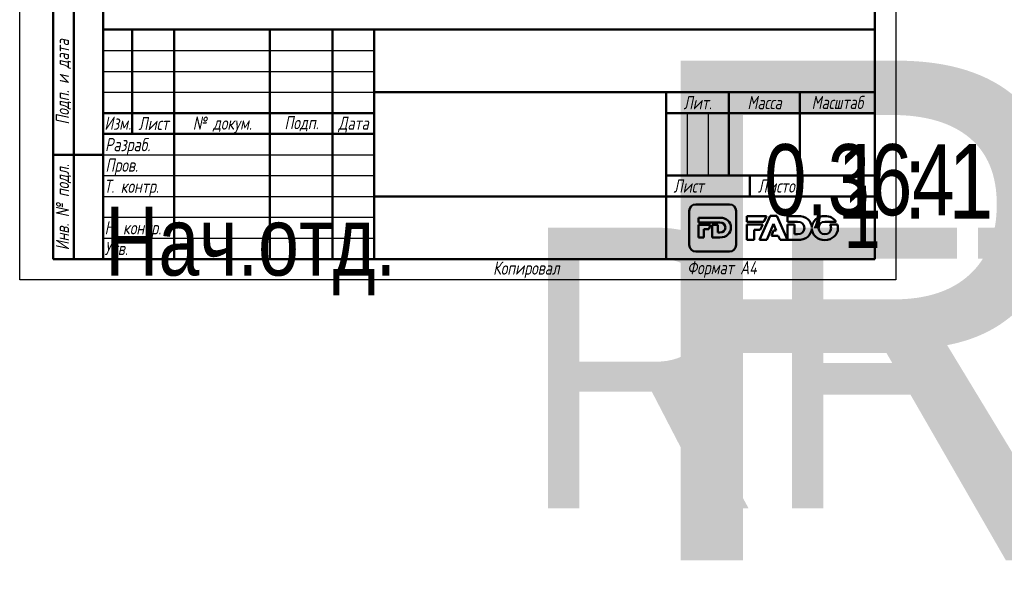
# Model space of a CAD drawing. Header units: millimetres. Extents: x -596 to 1537, y -69 to 356.
# Tile 2 of 11: x 0 to 236, y -69 to 62. Entities that reach past the tile are written whole.
import ezdxf
from ezdxf.enums import TextEntityAlignment as Align

# ---------------------------------------------------------------- set-up
doc = ezdxf.new("R2018")
doc.units = ezdxf.units.MM
for name, color, linetype, lineweight in [('Заголовок (ГОСТ)', 7, 'Continuous', 50), ('Кромка (ГОСТ)', 7, 'Continuous', 50), ('Обозначение (ГОСТ)', 7, 'Continuous', 25), ('Эскизная геометрия (ГОСТ)', 7, 'Continuous', 50)]:
    doc.layers.add(name, color=color, linetype=linetype, lineweight=lineweight)
doc.styles.get("Standard").update_dxf_attribs({"font": 'GOST Common Italic.ttf'})
doc.styles.add('Альтернативный текст (ГОСТ)', font='txt', dxfattribs={"width": 0.8})

# ---------------------------------------------------------------- blocks, each defined once
blk = doc.blocks.new('ГОСТ - Доп. графы 1')
at = {"layer": 'Эскизная геометрия (ГОСТ)'}
for p, q in [((-12, 0), (-12, 145)), ((-12, 145), (0, 145)), ((-7, 145), (-7, 0)), ((-12, 110), (-7, 110)), ((-7, 110), (0, 110)), ((-12, 85), (-7, 85)), ((-7, 85), (0, 85)), ((-12, 60), (-7, 60)), ((-7, 60), (0, 60)), ((-12, 25), (-7, 25)), ((-7, 25), (0, 25)), ((0, 0), (-12, 0))]:
    blk.add_line(p, q, dxfattribs=at)
at = {"layer": 'Обозначение (ГОСТ)', "char_height": 3.17, "attachment_point": 5, "rotation": 90, "style": 'Альтернативный текст (ГОСТ)'}
for s, insert, width in [('\\fGOST Common|b0|i1;\\H3.1700;Подп. и дата', (-9.37, 127.41), 34.7679), ('\\fGOST Common|b0|i1;\\H3.1700;Инв. № дубл.', (-8.95, 97.55), 24.8438), ('\\fGOST Common|b0|i1;\\H3.1700;Взам. инв. №', (-9.58, 72.53), 24.8669), ('\\fGOST Common|b0|i1;\\H3.1700;Подп. и дата', (-9.5, 42.47), 35.1486), ('\\fGOST Common|b0|i1;\\H3.1700;Инв. № подл.', (-9.5, 12.41), 24.9618)]:
    blk.add_mtext(s, dxfattribs=dict(at, insert=insert, width=width))
at = {"layer": 'Обозначение (ГОСТ)', "lineweight": 30, "width": 0.8, "flags": 17}
for tag, p in [('Подп._и_дата_2', (-3.53, 127.51)), ('Инв._номер_дубликата', (-3.41, 97.47)), ('Взамен_инв._номера', (-3.46, 72.53)), ('Подп._и_дата_1', (-3.42, 42.35)), ('ИНВЕНТАРНЫЙ_НОМЕР', (-3.33, 12.68))]:
    blk.add_attdef(tag, text='', height=3.17, rotation=90, dxfattribs=at).set_placement(p, align=Align.MIDDLE_CENTER)
blk = doc.blocks.new('Основные надписи ГОСТ - Форма 1')
at = {"layer": 'Заголовок (ГОСТ)'}
for p, q in [((0, 55), (185, 55)), ((0, 0), (0, 55)), ((0, 0), (0, 55)), ((7, 55), (7, 30)), ((17, 55), (17, 0)), ((40, 55), (40, 0)), ((55, 55), (55, 0)), ((65, 55), (65, 0)), ((185, 0), (185, 55)), ((65, 40), (185, 40)), ((135, 40), (135, 0)), ((150, 40), (150, 20)), ((167, 40), (167, 20)), ((0, 35), (65, 35)), ((135, 35), (185, 35)), ((0, 30), (65, 30)), ((135, 20), (185, 20)), ((155, 20), (155, 15)), ((65, 15), (185, 15)), ((185, 0), (0, 0))]:
    blk.add_line(p, q, dxfattribs=at)
at = {"layer": 'Заголовок (ГОСТ)', "linetype": 'Continuous', "lineweight": 25}
for p, q in [((0, 50), (65, 50)), ((0, 45), (65, 45)), ((0, 40), (65, 40)), ((140, 35), (140, 20)), ((145, 35), (145, 20)), ((0, 25), (65, 25)), ((0, 20), (65, 20)), ((0, 15), (65, 15)), ((0, 10), (65, 10)), ((0, 5), (65, 5))]:
    blk.add_line(p, q, dxfattribs=at)
at = {"layer": 'Заголовок (ГОСТ)', "char_height": 3.17, "style": 'Альтернативный текст (ГОСТ)'}
for s, insert, width, attachment_point in [('\\fGOST Common|b0|i1;\\H3.1700;Лит.', (142.52, 37.49), 14.9766, 5), ('\\fGOST Common|b0|i1;\\H3.1700;Масса', (158.55, 37.51), 16.9878, 5), ('\\fGOST Common|b0|i1;\\H3.1700;Масштаб', (176.02, 37.53), 17.8316, 5), ('\\fGOST Common|b0|i1;\\H3.1700;Изм.', (3.5, 32.56), 6.9635, 5), ('\\fGOST Common|b0|i1;\\H3.1700;Лист', (12.1, 32.5), 10.0029, 5), ('\\A0;\\fGOST Common|b0|i1;\\H3.1700;№ докум.', (28.58, 32.16), 22.9069, 5), ('\\fGOST Common|b0|i1;\\H3.1700;Подп.', (47.56, 32.45), 14.879, 5), ('\\fGOST Common|b0|i1;\\H3.1700;Дата', (60.02, 32.24), 9.9614, 5), ('\\fGOST Common|b0|i1;\\H3.1700;Разраб.', (0.47, 27), 16.9971, 4), ('\\fGOST Common|b0|i1;\\H3.1700;Пров.', (0.56, 22.08), 17.0192, 4), ('\\A0;\\fGOST Common|b0|i1;\\H3.1700;Т. контр.', (0.23, 17.01), 16.9554, 4), ('\\fGOST Common|b0|i1;\\H3.1700;Лист', (140.37, 17.5), 10.5071, 5), ('\\fGOST Common|b0|i1;\\H3.1700;Листов', (162.21, 17.5), 14.3668, 5), ('\\A1;', (150.6, 17.54), 8.8313, 5), ('\\fGOST Common|b0|i1;\\H3.1700;Н. контр.', (0.36, 7.05), 16.9999, 4), ('\\fGOST Common|b0|i1;\\H3.1700;Утв.', (0.34, 2.52), 17.0083, 4), ('\\fGOST Common|b0|i1;\\H3.1700;Копировал', (93.48, -0.59), 19.7871, 1)]:
    blk.add_mtext(s, dxfattribs=dict(at, insert=insert, width=width, attachment_point=attachment_point))
at = {"layer": 'Заголовок (ГОСТ)', "lineweight": 30, "flags": 104}
for tag, height, width, p in [('Изм1', 2.89, 0.7, (3.51, 52.52)), ('Лист1', 2.89, 0.7, (12.03, 52.52)), ('Докум1', 2.89, 0.7, (28.54, 52.48)), ('Изм2', 2.89, 0.7, (3.5, 47.52)), ('Лист2', 2.89, 0.7, (12.01, 47.5)), ('Докум2', 2.89, 0.7, (28.53, 47.5)), ('Изм3', 2.89, 0.7, (3.5, 42.5)), ('Лист3', 2.89, 0.7, (12.01, 42.51)), ('Докум3', 2.89, 0.7, (28.51, 42.48)), ('Изм4', 2.89, 0.7, (3.51, 37.5)), ('Лист4', 2.89, 0.7, (12, 37.53)), ('Докум4', 2.89, 0.7, (28.51, 37.52)), ('НАИМЕНОВАНИЕ', 5, 0.8, (100.03, 29.98)), ('Литера', 3.5, 0.8, (137.52, 27.25)), ('Литера2', 3.5, 0.8, (142.51, 27.22)), ('Литера3', 3.5, 0.8, (147.52, 27.21)), ('Масса', 3.5, 0.8, (158.47, 27.53)), ('Масштаб', 3.5, 0.8, (176, 27.6)), ('Тип_документа', 3.17, 0.8, (100.08, 17.56)), ('Листов', 3.17, 0.8, (177.46, 17.58)), ('Материал_Класс', 3.5, 0.9, (100, 7.5))]:
    blk.add_attdef(tag, text='', height=height, dxfattribs=dict(at, width=width)).set_placement(p, align=Align.MIDDLE_CENTER)
for tag, height, width, p in [('Подп1', 2.89, 0.7, (40.01, 52.51)), ('Дата1', 2, 0.7, (55.01, 52.51)), ('Подп2', 2.89, 0.7, (40.01, 47.5)), ('Дата2', 2, 0.7, (55.01, 47.49)), ('Подп3', 2.89, 0.7, (40.01, 42.51)), ('Дата3', 2, 0.7, (55.02, 42.52)), ('Подп4', 2.89, 0.7, (40.01, 37.51)), ('Дата4', 2, 0.7, (55.02, 37.51)), ('АВТОР', 3.17, 0.8, (17.41, 27.49)), ('Разработал_Подп.', 2.89, 0.7, (40.05, 27.51)), ('ДАТА_СОЗДАНИЯ', 2, 0.7, (55.01, 27.51)), ('ПРОВЕРИЛ', 3.17, 0.8, (17.41, 22.53)), ('Проверил_Подп.', 2.89, 0.7, (40.05, 22.52)), ('ДАТА_ПРОВЕРКИ', 2, 0.7, (55.02, 22.51)), ('ТЕХНОЛОГ', 3.17, 0.8, (17.33, 17.54)), ('Технолог_Подп.', 2.89, 0.7, (40.05, 17.51)), ('Технолог_Дата', 2, 0.7, (55.01, 17.5)), ('Должность_руководителя', 3.17, 0.8, (0.52, 12.51)), ('НАЧ._ОТДЕЛА', 3.17, 0.8, (17.46, 12.45)), ('Руководитель_Подп.', 2.89, 0.7, (40.01, 12.5)), ('Руководитель_Дата', 2, 0.7, (55.01, 12.51)), ('НОРМОКОНТРОЛЬ', 3.17, 0.8, (17.37, 7.48)), ('Нормоконтроль_Подп.', 2.89, 0.7, (40.05, 7.52)), ('ДАТА_НОРМОКОНТРОЛЯ', 2, 0.7, (55.02, 7.51)), ('УТВЕРДИЛ', 3.17, 0.8, (17.4, 2.51)), ('Утвердил_Подп.', 2.89, 0.7, (40.05, 2.51)), ('ДАТА_УТВЕРЖДЕНИЯ', 2, 0.7, (55.01, 2.5))]:
    blk.add_attdef(tag, text='', height=height, dxfattribs=dict(at, width=width)).set_placement(p, align=Align.MIDDLE_LEFT)
for tag, height, p in [('ОБОЗНАЧЕНИЕ', 5, (125.33, 47.56)), ('ОРГАНИЗАЦИЯ', 3.5, (160.02, 7.6))]:
    blk.add_attdef(tag, text='', height=height, dxfattribs=at).set_placement(p, align=Align.MIDDLE_CENTER)
at = {"layer": 'Заголовок (ГОСТ)', "lineweight": 30, "width": 0.9, "flags": 104}
for tag, p in [('Материал_Наим.', (133.71, 9.75)), ('Материал_ГОСТ', (134.04, 4.06))]:
    blk.add_attdef(tag, text='', height=3.5, dxfattribs=at).set_placement(p, align=Align.MIDDLE_RIGHT)
blk = doc.blocks.new('Рамки ГОСТ_ граница 297x210')
at = {"layer": 'Кромка (ГОСТ)', "lineweight": 25}
for p, q in [((0, 0), (0, 297)), ((210, 297), (210, 0)), ((210, 0), (0, 0))]:
    blk.add_line(p, q, dxfattribs=at)
at = {"layer": 'Кромка (ГОСТ)'}
for p, q in [((20, 292), (20, 5)), ((205, 5), (205, 292)), ((20, 5), (205, 5))]:
    blk.add_line(p, q, dxfattribs=at)
at = {"layer": 'Кромка (ГОСТ)', "insert": (160, 4.5), "char_height": 3.17, "attachment_point": 1, "style": 'Альтернативный текст (ГОСТ)'}
blk.add_mtext('\\A1;\\fGOST Common|b0|i1;\\H3.1700;Формат A4', dxfattribs=at)

msp = doc.modelspace()

# ---------------------------------------------------------------- linework, layer by layer
at = {"layer": 'Эскизная геометрия (ГОСТ)', "linetype": 'Continuous'}
for p, q in [((160.505, 16.535), (160.505, 8.364)), ((170.162, 18.108), (162.063, 18.108)), ((171.722, 8.364), (171.722, 16.535)), ((162.71, 14.89), (162.71, 13.741)), ((167.836, 14.89), (162.71, 14.89)), ((162.71, 13.741), (167.856, 13.741)), ((162.71, 13.204), (162.71, 10.161)), ((165.622, 13.204), (162.71, 13.204)), ((164.009, 10.161), (164.009, 12.176)), ((164.009, 12.176), (165.186, 12.176)), ((165.186, 12.176), (165.622, 13.204)), ((167.326, 13.204), (166.027, 13.204)), ((166.027, 13.204), (166.027, 10.161)), ((167.326, 11.323), (167.326, 13.204)), ((162.71, 10.161), (164.009, 10.161)), ((166.027, 10.161), (167.809, 10.161)), ((167.856, 11.323), (167.326, 11.323)), ((162.063, 6.793), (170.162, 6.793))]:
    msp.add_line(p, q, dxfattribs=at)
at = {"layer": 'Эскизная геометрия (ГОСТ)'}
for p, q in [((174.341, 15.304), (174.341, 13.909)), ((178.997, 15.304), (174.341, 15.304)), ((179.882, 15.346), (177.299, 9.565)), ((178.375, 13.909), (178.997, 15.304)), ((181.502, 15.346), (179.882, 15.346)), ((184.085, 9.565), (181.502, 15.346)), ((184.085, 15.303), (184.085, 13.909)), ((186.426, 15.303), (184.085, 15.303)), ((174.341, 13.909), (178.375, 13.909)), ((174.341, 13.29), (174.341, 9.564)), ((178.098, 13.29), (174.341, 13.29)), ((176.022, 9.564), (176.022, 11.979)), ((176.022, 11.979), (177.512, 11.979)), ((177.512, 11.979), (178.098, 13.29)), ((179.066, 9.565), (180.68, 13.459)), ((180.699, 11.827), (180.191, 10.589)), ((180.68, 13.459), (181.355, 11.827)), ((181.355, 11.827), (180.699, 11.827)), ((184.085, 13.909), (186.452, 13.909)), ((184.085, 13.29), (184.085, 9.566)), ((185.766, 13.29), (184.085, 13.29)), ((185.766, 10.975), (185.766, 13.29)), ((189.851, 12.543), (189.847, 12.543)), ((189.847, 12.35), (189.849, 12.35)), ((192.989, 13.922), (195.708, 13.922)), ((196.008, 13.285), (194.227, 13.285)), ((174.341, 9.564), (176.022, 9.564)), ((177.299, 9.565), (179.066, 9.565)), ((180.191, 10.589), (181.841, 10.589)), ((181.841, 10.589), (182.282, 9.565)), ((182.282, 9.565), (184.085, 9.565)), ((184.085, 9.566), (186.391, 9.566)), ((186.452, 10.975), (185.766, 10.975))]:
    msp.add_line(p, q, dxfattribs=at)
at = {"layer": 'Эскизная геометрия (ГОСТ)', "linetype": 'Continuous'}
for points in [[(162.063, 18.108), (161.204, 18.108), (160.505, 17.403), (160.505, 16.535)], [(171.722, 16.535), (171.722, 17.403), (171.023, 18.108), (170.162, 18.108)], [(170.481, 12.539), (170.481, 13.917), (169.51, 14.89), (167.836, 14.89)], [(167.809, 10.161), (169.496, 10.161), (170.481, 11.175), (170.481, 12.539)], [(167.856, 13.741), (168.633, 13.741), (169.149, 13.289), (169.149, 12.532)], [(169.149, 12.532), (169.149, 11.757), (168.633, 11.323), (167.856, 11.323)], [(160.505, 8.364), (160.505, 7.496), (161.204, 6.793), (162.063, 6.793)], [(170.162, 6.793), (171.023, 6.793), (171.722, 7.496), (171.722, 8.364)]]:
    msp.add_open_spline(points, degree=3, dxfattribs=at)
at = {"layer": 'Эскизная геометрия (ГОСТ)'}
for points in [[(189.847, 12.543), (189.801, 14.167), (188.552, 15.303), (186.426, 15.303)], [(193.003, 15.304), (191.244, 15.304), (189.914, 14.079), (189.851, 12.543)], [(195.708, 13.922), (195.174, 14.754), (194.19, 15.304), (193.003, 15.304)], [(186.391, 9.566), (188.53, 9.566), (189.796, 10.745), (189.847, 12.35)], [(186.452, 13.909), (187.456, 13.909), (188.124, 13.361), (188.124, 12.443)], [(188.124, 12.443), (188.124, 11.5), (187.456, 10.975), (186.452, 10.975)], [(189.849, 12.35), (189.892, 10.784), (191.214, 9.554), (192.989, 9.554)], [(191.511, 12.429), (191.511, 13.243), (192.103, 13.922), (192.989, 13.922)], [(193.003, 10.937), (192.12, 10.937), (191.511, 11.631), (191.511, 12.429)], [(192.989, 9.554), (194.791, 9.554), (196.144, 10.842), (196.144, 12.429)], [(194.49, 12.429), (194.49, 11.616), (193.898, 10.937), (193.003, 10.937)], [(194.227, 13.285), (194.396, 13.04), (194.49, 12.742), (194.49, 12.429)], [(196.144, 12.429), (196.144, 12.728), (196.097, 13.015), (196.008, 13.285)]]:
    msp.add_open_spline(points, degree=3, dxfattribs=at)

# ---------------------------------------------------------------- block references
for name, p in [('Рамки ГОСТ_ граница 297x210', (0, 0)), ('ГОСТ - Доп. графы 1', (20, 5))]:
    msp.add_blockref(name, p)
ref = msp.add_blockref('Основные надписи ГОСТ - Форма 1', (20, 5))
lines = msp.add_mtext('\\W0.8000;Нач.отд.', dxfattribs={"layer": 'Заголовок (ГОСТ)', "insert": (20.522, 17.514), "char_height": 16.47596, "attachment_point": 1})
ref.add_attrib('Должность_руководителя', '', (20.522, 17.514), dxfattribs={"flags": 104}).embed_mtext(lines)
lines = msp.add_mtext('\\W0.8000;', dxfattribs={"layer": 'Заголовок (ГОСТ)', "insert": (37.411, 32.488), "char_height": 22.5926, "attachment_point": 1})
ref.add_attrib('АВТОР', '', (37.411, 32.488), dxfattribs={"flags": 104}).embed_mtext(lines)
lines = msp.add_mtext('\\W0.8000;', dxfattribs={"layer": 'Заголовок (ГОСТ)', "insert": (37.408, 27.526), "char_height": 22.5517, "attachment_point": 1})
ref.add_attrib('ПРОВЕРИЛ', '', (37.408, 27.526), dxfattribs={"flags": 104}).embed_mtext(lines)
lines = msp.add_mtext('\\W0.8000;', dxfattribs={"layer": 'Заголовок (ГОСТ)', "insert": (37.334, 22.543), "char_height": 22.671, "attachment_point": 1})
ref.add_attrib('ТЕХНОЛОГ', '', (37.334, 22.543), dxfattribs={"flags": 104}).embed_mtext(lines)
lines = msp.add_mtext('\\W0.8000;', dxfattribs={"layer": 'Заголовок (ГОСТ)', "insert": (37.462, 17.446), "char_height": 22.555, "attachment_point": 1})
ref.add_attrib('НАЧ._ОТДЕЛА', '', (37.462, 17.446), dxfattribs={"flags": 104}).embed_mtext(lines)
lines = msp.add_mtext('\\W0.8000;', dxfattribs={"layer": 'Заголовок (ГОСТ)', "insert": (37.375, 12.481), "char_height": 22.669, "attachment_point": 1})
ref.add_attrib('НОРМОКОНТРОЛЬ', '', (37.375, 12.481), dxfattribs={"flags": 104}).embed_mtext(lines)
lines = msp.add_mtext('\\W0.8000;', dxfattribs={"layer": 'Заголовок (ГОСТ)', "insert": (37.401, 7.507), "char_height": 22.613, "attachment_point": 1})
ref.add_attrib('УТВЕРДИЛ', '', (37.401, 7.507), dxfattribs={"flags": 104}).embed_mtext(lines)
lines = msp.add_mtext("RFT15 26x34''Fx26 ", dxfattribs={"layer": 'Заголовок (ГОСТ)', "insert": (145.326, 52.559), "char_height": 119.84296, "attachment_point": 1})
ref.add_attrib('ОБОЗНАЧЕНИЕ', '', (145.326, 52.559), dxfattribs={"flags": 104}).embed_mtext(lines)
lines = msp.add_mtext('\\W0.8000;', dxfattribs={"layer": 'Заголовок (ГОСТ)', "insert": (120.031, 34.975), "char_height": 69.6093, "attachment_point": 1})
ref.add_attrib('НАИМЕНОВАНИЕ', '', (120.031, 34.975), dxfattribs={"flags": 104}).embed_mtext(lines)
lines = msp.add_mtext('\\W0.8000;', dxfattribs={"layer": 'Заголовок (ГОСТ)', "insert": (120.078, 22.558), "char_height": 69.7033, "attachment_point": 1})
ref.add_attrib('Тип_документа', '', (120.078, 22.558), dxfattribs={"flags": 104}).embed_mtext(lines)
lines = msp.add_mtext("\\W0.9000;RFT15 26x34''Fx26 30.03.2020", dxfattribs={"layer": 'Заголовок (ГОСТ)', "insert": (120, 12.5), "char_height": 67.25762, "attachment_point": 1})
ref.add_attrib('Материал_Класс', '', (120, 12.5), dxfattribs={"flags": 104}).embed_mtext(lines)
lines = msp.add_mtext('\\W0.9000;', dxfattribs={"layer": 'Заголовок (ГОСТ)', "insert": (153.707, 14.751), "char_height": 66.9754, "attachment_point": 1})
ref.add_attrib('Материал_Наим.', '', (153.707, 14.751), dxfattribs={"flags": 104}).embed_mtext(lines)
lines = msp.add_mtext('\\W0.9000;', dxfattribs={"layer": 'Заголовок (ГОСТ)', "insert": (154.04, 9.057), "char_height": 66.7532, "attachment_point": 1})
ref.add_attrib('Материал_ГОСТ', '', (154.04, 9.057), dxfattribs={"flags": 104}).embed_mtext(lines)
lines = msp.add_mtext('\\W0.8000;', dxfattribs={"layer": 'Заголовок (ГОСТ)', "insert": (157.52, 32.251), "char_height": 5.0288, "attachment_point": 1})
ref.add_attrib('Литера', '', (157.52, 32.251), dxfattribs={"flags": 104}).embed_mtext(lines)
lines = msp.add_mtext('\\W0.8000;', dxfattribs={"layer": 'Заголовок (ГОСТ)', "insert": (162.512, 32.221), "char_height": 5.0288, "attachment_point": 1})
ref.add_attrib('Литера2', '', (162.512, 32.221), dxfattribs={"flags": 104}).embed_mtext(lines)
lines = msp.add_mtext('\\W0.8000;', dxfattribs={"layer": 'Заголовок (ГОСТ)', "insert": (167.518, 32.211), "char_height": 5.017, "attachment_point": 1})
ref.add_attrib('Литера3', '', (167.518, 32.211), dxfattribs={"flags": 104}).embed_mtext(lines)
lines = msp.add_mtext('\\W0.8000;0,364', dxfattribs={"layer": 'Заголовок (ГОСТ)', "insert": (178.469, 32.533), "char_height": 17.04355, "attachment_point": 1})
ref.add_attrib('Масса', '', (178.469, 32.533), dxfattribs={"flags": 104}).embed_mtext(lines)
lines = msp.add_mtext('\\W0.8000;1 : 1', dxfattribs={"layer": 'Заголовок (ГОСТ)', "insert": (195.997, 32.603), "char_height": 17.94756, "attachment_point": 1})
ref.add_attrib('Масштаб', '', (195.997, 32.603), dxfattribs={"flags": 104}).embed_mtext(lines)
lines = msp.add_mtext('\\W0.8000;1', dxfattribs={"layer": 'Заголовок (ГОСТ)', "insert": (197.459, 22.579), "char_height": 14.9653, "attachment_point": 1})
ref.add_attrib('Листов', '', (197.459, 22.579), dxfattribs={"flags": 104}).embed_mtext(lines)
lines = msp.add_mtext('\\W0.7000;', dxfattribs={"layer": 'Заголовок (ГОСТ)', "insert": (75.012, 57.513), "char_height": 9.9845, "attachment_point": 1})
ref.add_attrib('Дата1', '', (75.012, 57.513), dxfattribs={"flags": 104}).embed_mtext(lines)
lines = msp.add_mtext('\\W0.7000;', dxfattribs={"layer": 'Заголовок (ГОСТ)', "insert": (75.012, 52.491), "char_height": 9.9845, "attachment_point": 1})
ref.add_attrib('Дата2', '', (75.012, 52.491), dxfattribs={"flags": 104}).embed_mtext(lines)
lines = msp.add_mtext('\\W0.7000;', dxfattribs={"layer": 'Заголовок (ГОСТ)', "insert": (75.023, 47.521), "char_height": 9.9712, "attachment_point": 1})
ref.add_attrib('Дата3', '', (75.023, 47.521), dxfattribs={"flags": 104}).embed_mtext(lines)
lines = msp.add_mtext('\\W0.7000;', dxfattribs={"layer": 'Заголовок (ГОСТ)', "insert": (75.023, 42.509), "char_height": 9.9886, "attachment_point": 1})
ref.add_attrib('Дата4', '', (75.023, 42.509), dxfattribs={"flags": 104}).embed_mtext(lines)
lines = msp.add_mtext('\\W0.7000;', dxfattribs={"layer": 'Заголовок (ГОСТ)', "insert": (75.009, 32.511), "char_height": 9.9804, "attachment_point": 1})
ref.add_attrib('ДАТА_СОЗДАНИЯ', '', (75.009, 32.511), dxfattribs={"flags": 104}).embed_mtext(lines)
lines = msp.add_mtext('\\W0.7000;', dxfattribs={"layer": 'Заголовок (ГОСТ)', "insert": (75.022, 27.51), "char_height": 9.9577, "attachment_point": 1})
ref.add_attrib('ДАТА_ПРОВЕРКИ', '', (75.022, 27.51), dxfattribs={"flags": 104}).embed_mtext(lines)
lines = msp.add_mtext('\\W0.7000;', dxfattribs={"layer": 'Заголовок (ГОСТ)', "insert": (75.015, 22.503), "char_height": 9.9863, "attachment_point": 1})
ref.add_attrib('Технолог_Дата', '', (75.015, 22.503), dxfattribs={"flags": 104}).embed_mtext(lines)
lines = msp.add_mtext('\\W0.7000;', dxfattribs={"layer": 'Заголовок (ГОСТ)', "insert": (75.01, 17.509), "char_height": 9.9902, "attachment_point": 1})
ref.add_attrib('Руководитель_Дата', '', (75.01, 17.509), dxfattribs={"flags": 104}).embed_mtext(lines)
lines = msp.add_mtext('\\W0.7000;', dxfattribs={"layer": 'Заголовок (ГОСТ)', "insert": (75.024, 12.511), "char_height": 9.9825, "attachment_point": 1})
ref.add_attrib('ДАТА_НОРМОКОНТРОЛЯ', '', (75.024, 12.511), dxfattribs={"flags": 104}).embed_mtext(lines)
lines = msp.add_mtext('\\W0.7000;', dxfattribs={"layer": 'Заголовок (ГОСТ)', "insert": (75.009, 7.498), "char_height": 9.9968, "attachment_point": 1})
ref.add_attrib('ДАТА_УТВЕРЖДЕНИЯ', '', (75.009, 7.498), dxfattribs={"flags": 104}).embed_mtext(lines)
lines = msp.add_mtext('\\W0.7000;', dxfattribs={"layer": 'Заголовок (ГОСТ)', "insert": (60.014, 57.512), "char_height": 14.92, "attachment_point": 1})
ref.add_attrib('Подп1', '', (60.014, 57.512), dxfattribs={"flags": 104}).embed_mtext(lines)
lines = msp.add_mtext('\\W0.7000;', dxfattribs={"layer": 'Заголовок (ГОСТ)', "insert": (60.014, 52.503), "char_height": 14.9856, "attachment_point": 1})
ref.add_attrib('Подп2', '', (60.014, 52.503), dxfattribs={"flags": 104}).embed_mtext(lines)
lines = msp.add_mtext('\\W0.7000;', dxfattribs={"layer": 'Заголовок (ГОСТ)', "insert": (60.014, 47.515), "char_height": 14.9856, "attachment_point": 1})
ref.add_attrib('Подп3', '', (60.014, 47.515), dxfattribs={"flags": 104}).embed_mtext(lines)
lines = msp.add_mtext('\\W0.7000;', dxfattribs={"layer": 'Заголовок (ГОСТ)', "insert": (60.014, 42.506), "char_height": 14.9659, "attachment_point": 1})
ref.add_attrib('Подп4', '', (60.014, 42.506), dxfattribs={"flags": 104}).embed_mtext(lines)
lines = msp.add_mtext('\\W0.7000;', dxfattribs={"layer": 'Заголовок (ГОСТ)', "insert": (60.045, 32.514), "char_height": 14.9596, "attachment_point": 1})
ref.add_attrib('Разработал_Подп.', '', (60.045, 32.514), dxfattribs={"flags": 104}).embed_mtext(lines)
lines = msp.add_mtext('\\W0.7000;', dxfattribs={"layer": 'Заголовок (ГОСТ)', "insert": (60.045, 27.525), "char_height": 14.9397, "attachment_point": 1})
ref.add_attrib('Проверил_Подп.', '', (60.045, 27.525), dxfattribs={"flags": 104}).embed_mtext(lines)
lines = msp.add_mtext('\\W0.7000;', dxfattribs={"layer": 'Заголовок (ГОСТ)', "insert": (60.045, 22.515), "char_height": 14.9397, "attachment_point": 1})
ref.add_attrib('Технолог_Подп.', '', (60.045, 22.515), dxfattribs={"flags": 104}).embed_mtext(lines)
lines = msp.add_mtext('\\W0.7000;', dxfattribs={"layer": 'Заголовок (ГОСТ)', "insert": (60.005, 17.505), "char_height": 14.9795, "attachment_point": 1})
ref.add_attrib('Руководитель_Подп.', '', (60.005, 17.505), dxfattribs={"flags": 104}).embed_mtext(lines)
lines = msp.add_mtext('\\W0.7000;', dxfattribs={"layer": 'Заголовок (ГОСТ)', "insert": (60.045, 12.515), "char_height": 14.9397, "attachment_point": 1})
ref.add_attrib('Нормоконтроль_Подп.', '', (60.045, 12.515), dxfattribs={"flags": 104}).embed_mtext(lines)
lines = msp.add_mtext('\\W0.7000;', dxfattribs={"layer": 'Заголовок (ГОСТ)', "insert": (60.045, 7.505), "char_height": 14.9596, "attachment_point": 1})
ref.add_attrib('Утвердил_Подп.', '', (60.045, 7.505), dxfattribs={"flags": 104}).embed_mtext(lines)
lines = msp.add_mtext('\\W0.7000;', dxfattribs={"layer": 'Заголовок (ГОСТ)', "insert": (48.542, 57.483), "char_height": 22.947, "attachment_point": 1})
ref.add_attrib('Докум1', '', (48.542, 57.483), dxfattribs={"flags": 104}).embed_mtext(lines)
lines = msp.add_mtext('\\W0.7000;', dxfattribs={"layer": 'Заголовок (ГОСТ)', "insert": (48.526, 52.497), "char_height": 22.9782, "attachment_point": 1})
ref.add_attrib('Докум2', '', (48.526, 52.497), dxfattribs={"flags": 104}).embed_mtext(lines)
lines = msp.add_mtext('\\W0.7000;', dxfattribs={"layer": 'Заголовок (ГОСТ)', "insert": (48.51, 47.479), "char_height": 22.947, "attachment_point": 1})
ref.add_attrib('Докум3', '', (48.51, 47.479), dxfattribs={"flags": 104}).embed_mtext(lines)
lines = msp.add_mtext('\\W0.7000;', dxfattribs={"layer": 'Заголовок (ГОСТ)', "insert": (48.515, 42.52), "char_height": 22.9741, "attachment_point": 1})
ref.add_attrib('Докум4', '', (48.515, 42.52), dxfattribs={"flags": 104}).embed_mtext(lines)
lines = msp.add_mtext('\\W0.7000;', dxfattribs={"layer": 'Заголовок (ГОСТ)', "insert": (32.031, 57.516), "char_height": 9.9931, "attachment_point": 1})
ref.add_attrib('Лист1', '', (32.031, 57.516), dxfattribs={"flags": 104}).embed_mtext(lines)
lines = msp.add_mtext('\\W0.7000;', dxfattribs={"layer": 'Заголовок (ГОСТ)', "insert": (32.012, 52.504), "char_height": 9.9781, "attachment_point": 1})
ref.add_attrib('Лист2', '', (32.012, 52.504), dxfattribs={"flags": 104}).embed_mtext(lines)
lines = msp.add_mtext('\\W0.7000;', dxfattribs={"layer": 'Заголовок (ГОСТ)', "insert": (32.012, 47.508), "char_height": 9.9781, "attachment_point": 1})
ref.add_attrib('Лист3', '', (32.012, 47.508), dxfattribs={"flags": 104}).embed_mtext(lines)
lines = msp.add_mtext('\\W0.7000;', dxfattribs={"layer": 'Заголовок (ГОСТ)', "insert": (32.004, 42.526), "char_height": 9.9936, "attachment_point": 1})
ref.add_attrib('Лист4', '', (32.004, 42.526), dxfattribs={"flags": 104}).embed_mtext(lines)
lines = msp.add_mtext('\\W0.7000;', dxfattribs={"layer": 'Заголовок (ГОСТ)', "insert": (23.513, 57.516), "char_height": 7.004, "attachment_point": 1})
ref.add_attrib('Изм1', '', (23.513, 57.516), dxfattribs={"flags": 104}).embed_mtext(lines)
lines = msp.add_mtext('\\W0.7000;', dxfattribs={"layer": 'Заголовок (ГОСТ)', "insert": (23.504, 52.521), "char_height": 6.9877, "attachment_point": 1})
ref.add_attrib('Изм2', '', (23.504, 52.521), dxfattribs={"flags": 104}).embed_mtext(lines)
lines = msp.add_mtext('\\W0.7000;', dxfattribs={"layer": 'Заголовок (ГОСТ)', "insert": (23.504, 47.5), "char_height": 7.0203, "attachment_point": 1})
ref.add_attrib('Изм3', '', (23.504, 47.5), dxfattribs={"flags": 104}).embed_mtext(lines)
lines = msp.add_mtext('\\W0.7000;', dxfattribs={"layer": 'Заголовок (ГОСТ)', "insert": (23.513, 42.504), "char_height": 7.004, "attachment_point": 1})
ref.add_attrib('Изм4', '', (23.513, 42.504), dxfattribs={"flags": 104}).embed_mtext(lines)

doc.saveas('drawing.dxf')
